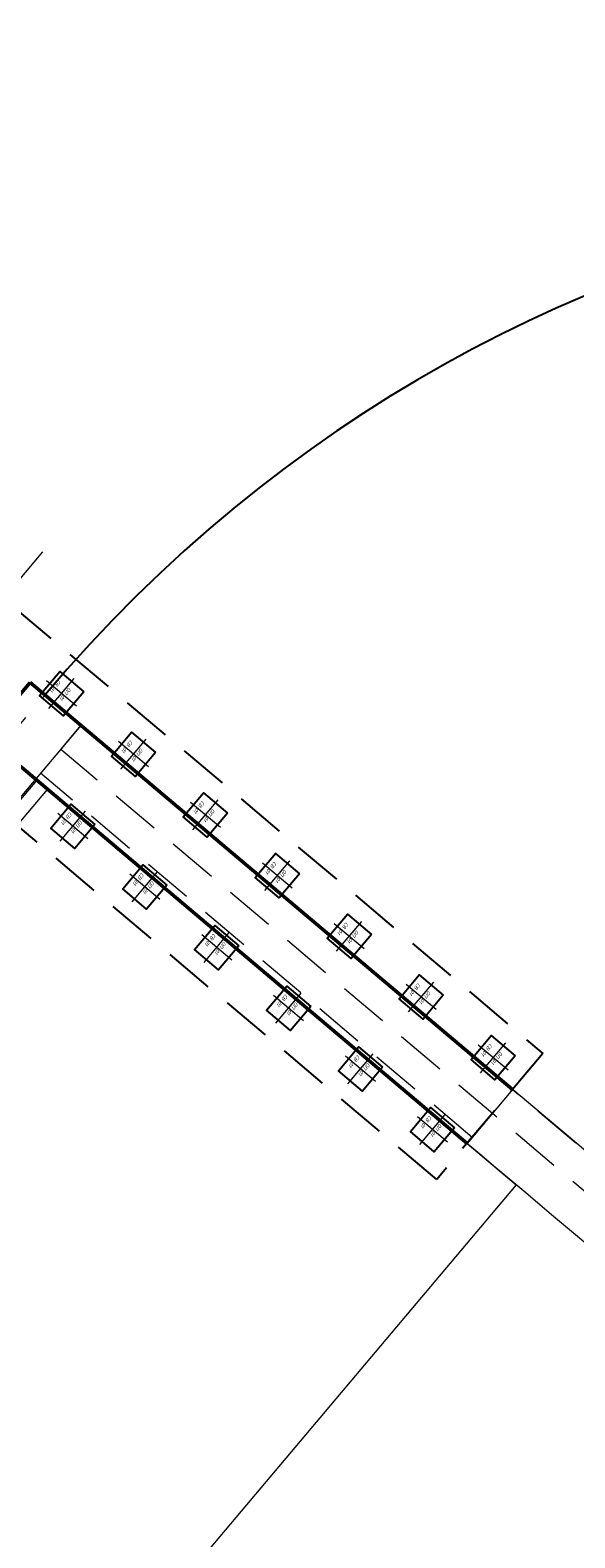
# Model space of a CAD drawing. Header units: metres. Extents: x 1285860 to 1560489, y -721344 to 834863.
# Tile 53 of 215: x 1319217.55 to 1319224.5, y 784442.72 to 784461.95. Entities that reach past the tile are written whole.
import ezdxf
from ezdxf.enums import TextEntityAlignment as Align

# ---------------------------------------------------------------- set-up
doc = ezdxf.new("R2010")
doc.units = ezdxf.units.M
doc.header["$LTSCALE"] = 0.2
doc.linetypes.add('DASHDOT2', pattern=[12.7, 6.35, -3.175, 0, -3.175])
doc.linetypes.add('HIDDEN2', pattern=[4.7625, 3.175, -1.5875])
doc.layers.get('0').update_dxf_attribs({"lineweight": 35})
for name, color, linetype in [('!OIS-G-svai', 55, 'Continuous'), ('!OIS-K-punktir', 50, 'HIDDEN2'), ('!OIS-K-zalivka-252', 252, 'Continuous')]:
    doc.layers.add(name, color=color, linetype=linetype)
for name, color, linetype, lineweight in [('!OIS-G-svai-osi', 30, 'DASHDOT2', 18), ('!OIS-K-osi', 30, 'DASHDOT2', 18), ('!OIS-K-razm', 10, 'Continuous', 20), ('!OIS-K-s0.5', 50, 'Continuous', 35), ('!OIS-K-s1', 90, 'Continuous', 50)]:
    doc.layers.add(name, color=color, linetype=linetype, lineweight=lineweight)
doc.layers.add('!OIS-K-construct', color=125, linetype='Continuous', plot=False)
doc.styles.add('OIS_Ann', font='simplex.shx', dxfattribs={"width": 0.85, "oblique": 15, "height": 2.5})

# ---------------------------------------------------------------- blocks, each defined once
blk = doc.blocks.new('*U384')
at = {"layer": '!OIS-G-svai-osi'}
for p, q in [((0, 0.25), (0, -0.25)), ((0.25, 0), (-0.25, 0))]:
    blk.add_line(p, q, dxfattribs=at)
blk.add_lwpolyline([(-0.2, 0.2), (0.2, 0.2), (0.2, -0.2), (-0.2, -0.2)], close=True)
at = {"layer": '!OIS-K-construct', "style": 'OIS_Ann', "oblique": 15, "width": 0.85}
blk.add_text('ОП ', height=0.05, dxfattribs=at).set_placement((0, 0), align=Align.BOTTOM_RIGHT)
blk.add_text('СВ ', height=0.05, dxfattribs=at).set_placement((0, -0.1), align=Align.TOP_RIGHT)
blk.add_attdef('ОП_N', text='', height=0.05, dxfattribs=at).set_placement((0, 0), align=Align.BOTTOM_LEFT)
blk.add_attdef('СВ_N', text='', height=0.05, dxfattribs=at).set_placement((0, -0.1), align=Align.TOP_LEFT)
blk = doc.blocks.new('*U385')
at = {"layer": '!OIS-G-svai-osi'}
for p, q in [((0, 0.25), (0, -0.25)), ((0.25, 0), (-0.25, 0))]:
    blk.add_line(p, q, dxfattribs=at)
blk.add_lwpolyline([(-0.2, 0.2), (0.2, 0.2), (0.2, -0.2), (-0.2, -0.2)], close=True)
at = {"layer": '!OIS-K-construct', "style": 'OIS_Ann', "oblique": 15, "width": 0.85}
blk.add_text('ОП ', height=0.05, dxfattribs=at).set_placement((0, 0), align=Align.BOTTOM_RIGHT)
blk.add_text('СВ ', height=0.05, dxfattribs=at).set_placement((0, -0.1), align=Align.TOP_RIGHT)
blk.add_attdef('ОП_N', text='', height=0.05, dxfattribs=at).set_placement((0, 0), align=Align.BOTTOM_LEFT)
blk.add_attdef('СВ_N', text='', height=0.05, dxfattribs=at).set_placement((0, -0.1), align=Align.TOP_LEFT)
blk = doc.blocks.new('*U391')
at = {"layer": '!OIS-G-svai-osi'}
for p, q in [((0, 0.25), (0, -0.25)), ((0.25, 0), (-0.25, 0))]:
    blk.add_line(p, q, dxfattribs=at)
blk.add_lwpolyline([(-0.2, 0.2), (0.2, 0.2), (0.2, -0.2), (-0.2, -0.2)], close=True)
at = {"layer": '!OIS-K-construct', "style": 'OIS_Ann', "oblique": 15, "width": 0.85}
blk.add_text('ОП ', height=0.05, dxfattribs=at).set_placement((0, 0), align=Align.BOTTOM_RIGHT)
blk.add_text('СВ ', height=0.05, dxfattribs=at).set_placement((0, -0.1), align=Align.TOP_RIGHT)
blk.add_attdef('ОП_N', text='', height=0.05, dxfattribs=at).set_placement((0, 0), align=Align.BOTTOM_LEFT)
blk.add_attdef('СВ_N', text='', height=0.05, dxfattribs=at).set_placement((0, -0.1), align=Align.TOP_LEFT)
blk = doc.blocks.new('*U386')
at = {"layer": '!OIS-G-svai-osi'}
for p, q in [((0, 0.25), (0, -0.25)), ((0.25, 0), (-0.25, 0))]:
    blk.add_line(p, q, dxfattribs=at)
blk.add_lwpolyline([(-0.2, 0.2), (0.2, 0.2), (0.2, -0.2), (-0.2, -0.2)], close=True)
at = {"layer": '!OIS-K-construct', "style": 'OIS_Ann', "oblique": 15, "width": 0.85}
blk.add_text('ОП ', height=0.05, dxfattribs=at).set_placement((0, 0), align=Align.BOTTOM_RIGHT)
blk.add_text('СВ ', height=0.05, dxfattribs=at).set_placement((0, -0.1), align=Align.TOP_RIGHT)
blk.add_attdef('ОП_N', text='', height=0.05, dxfattribs=at).set_placement((0, 0), align=Align.BOTTOM_LEFT)
blk.add_attdef('СВ_N', text='', height=0.05, dxfattribs=at).set_placement((0, -0.1), align=Align.TOP_LEFT)
blk = doc.blocks.new('*U417')
at = {"layer": '!OIS-G-svai-osi'}
for p, q in [((0, 0.25), (0, -0.25)), ((0.25, 0), (-0.25, 0))]:
    blk.add_line(p, q, dxfattribs=at)
blk.add_lwpolyline([(-0.2, 0.2), (0.2, 0.2), (0.2, -0.2), (-0.2, -0.2)], close=True)
at = {"layer": '!OIS-K-construct', "style": 'OIS_Ann', "oblique": 15, "width": 0.85}
blk.add_text('ОП ', height=0.05, dxfattribs=at).set_placement((0, 0), align=Align.BOTTOM_RIGHT)
blk.add_text('СВ ', height=0.05, dxfattribs=at).set_placement((0, -0.1), align=Align.TOP_RIGHT)
blk.add_attdef('ОП_N', text='', height=0.05, dxfattribs=at).set_placement((0, 0), align=Align.BOTTOM_LEFT)
blk.add_attdef('СВ_N', text='', height=0.05, dxfattribs=at).set_placement((0, -0.1), align=Align.TOP_LEFT)
blk = doc.blocks.new('*U418')
at = {"layer": '!OIS-G-svai-osi'}
for p, q in [((0, 0.25), (0, -0.25)), ((0.25, 0), (-0.25, 0))]:
    blk.add_line(p, q, dxfattribs=at)
blk.add_lwpolyline([(-0.2, 0.2), (0.2, 0.2), (0.2, -0.2), (-0.2, -0.2)], close=True)
at = {"layer": '!OIS-K-construct', "style": 'OIS_Ann', "oblique": 15, "width": 0.85}
blk.add_text('ОП ', height=0.05, dxfattribs=at).set_placement((0, 0), align=Align.BOTTOM_RIGHT)
blk.add_text('СВ ', height=0.05, dxfattribs=at).set_placement((0, -0.1), align=Align.TOP_RIGHT)
blk.add_attdef('ОП_N', text='', height=0.05, dxfattribs=at).set_placement((0, 0), align=Align.BOTTOM_LEFT)
blk.add_attdef('СВ_N', text='', height=0.05, dxfattribs=at).set_placement((0, -0.1), align=Align.TOP_LEFT)
blk = doc.blocks.new('*U413')
at = {"layer": '!OIS-G-svai-osi'}
for p, q in [((0, 0.25), (0, -0.25)), ((0.25, 0), (-0.25, 0))]:
    blk.add_line(p, q, dxfattribs=at)
blk.add_lwpolyline([(-0.2, 0.2), (0.2, 0.2), (0.2, -0.2), (-0.2, -0.2)], close=True)
at = {"layer": '!OIS-K-construct', "style": 'OIS_Ann', "oblique": 15, "width": 0.85}
blk.add_text('ОП ', height=0.05, dxfattribs=at).set_placement((0, 0), align=Align.BOTTOM_RIGHT)
blk.add_text('СВ ', height=0.05, dxfattribs=at).set_placement((0, -0.1), align=Align.TOP_RIGHT)
blk.add_attdef('ОП_N', text='', height=0.05, dxfattribs=at).set_placement((0, 0), align=Align.BOTTOM_LEFT)
blk.add_attdef('СВ_N', text='', height=0.05, dxfattribs=at).set_placement((0, -0.1), align=Align.TOP_LEFT)
blk = doc.blocks.new('*U414')
at = {"layer": '!OIS-G-svai-osi'}
for p, q in [((0, 0.25), (0, -0.25)), ((0.25, 0), (-0.25, 0))]:
    blk.add_line(p, q, dxfattribs=at)
blk.add_lwpolyline([(-0.2, 0.2), (0.2, 0.2), (0.2, -0.2), (-0.2, -0.2)], close=True)
at = {"layer": '!OIS-K-construct', "style": 'OIS_Ann', "oblique": 15, "width": 0.85}
blk.add_text('ОП ', height=0.05, dxfattribs=at).set_placement((0, 0), align=Align.BOTTOM_RIGHT)
blk.add_text('СВ ', height=0.05, dxfattribs=at).set_placement((0, -0.1), align=Align.TOP_RIGHT)
blk.add_attdef('ОП_N', text='', height=0.05, dxfattribs=at).set_placement((0, 0), align=Align.BOTTOM_LEFT)
blk.add_attdef('СВ_N', text='', height=0.05, dxfattribs=at).set_placement((0, -0.1), align=Align.TOP_LEFT)
blk = doc.blocks.new('*U415')
at = {"layer": '!OIS-G-svai-osi'}
for p, q in [((0, 0.25), (0, -0.25)), ((0.25, 0), (-0.25, 0))]:
    blk.add_line(p, q, dxfattribs=at)
blk.add_lwpolyline([(-0.2, 0.2), (0.2, 0.2), (0.2, -0.2), (-0.2, -0.2)], close=True)
at = {"layer": '!OIS-K-construct', "style": 'OIS_Ann', "oblique": 15, "width": 0.85}
blk.add_text('ОП ', height=0.05, dxfattribs=at).set_placement((0, 0), align=Align.BOTTOM_RIGHT)
blk.add_text('СВ ', height=0.05, dxfattribs=at).set_placement((0, -0.1), align=Align.TOP_RIGHT)
blk.add_attdef('ОП_N', text='', height=0.05, dxfattribs=at).set_placement((0, 0), align=Align.BOTTOM_LEFT)
blk.add_attdef('СВ_N', text='', height=0.05, dxfattribs=at).set_placement((0, -0.1), align=Align.TOP_LEFT)
blk = doc.blocks.new('*U425')
at = {"layer": '!OIS-G-svai-osi'}
for p, q in [((0, 0.25), (0, -0.25)), ((0.25, 0), (-0.25, 0))]:
    blk.add_line(p, q, dxfattribs=at)
blk.add_lwpolyline([(-0.2, 0.2), (0.2, 0.2), (0.2, -0.2), (-0.2, -0.2)], close=True)
at = {"layer": '!OIS-K-construct', "style": 'OIS_Ann', "oblique": 15, "width": 0.85}
blk.add_text('ОП ', height=0.05, dxfattribs=at).set_placement((0, 0), align=Align.BOTTOM_RIGHT)
blk.add_text('СВ ', height=0.05, dxfattribs=at).set_placement((0, -0.1), align=Align.TOP_RIGHT)
blk.add_attdef('ОП_N', text='', height=0.05, dxfattribs=at).set_placement((0, 0), align=Align.BOTTOM_LEFT)
blk.add_attdef('СВ_N', text='', height=0.05, dxfattribs=at).set_placement((0, -0.1), align=Align.TOP_LEFT)
blk = doc.blocks.new('*U426')
at = {"layer": '!OIS-G-svai-osi'}
for p, q in [((0, 0.25), (0, -0.25)), ((0.25, 0), (-0.25, 0))]:
    blk.add_line(p, q, dxfattribs=at)
blk.add_lwpolyline([(-0.2, 0.2), (0.2, 0.2), (0.2, -0.2), (-0.2, -0.2)], close=True)
at = {"layer": '!OIS-K-construct', "style": 'OIS_Ann', "oblique": 15, "width": 0.85}
blk.add_text('ОП ', height=0.05, dxfattribs=at).set_placement((0, 0), align=Align.BOTTOM_RIGHT)
blk.add_text('СВ ', height=0.05, dxfattribs=at).set_placement((0, -0.1), align=Align.TOP_RIGHT)
blk.add_attdef('ОП_N', text='', height=0.05, dxfattribs=at).set_placement((0, 0), align=Align.BOTTOM_LEFT)
blk.add_attdef('СВ_N', text='', height=0.05, dxfattribs=at).set_placement((0, -0.1), align=Align.TOP_LEFT)
blk = doc.blocks.new('*U422')
at = {"layer": '!OIS-G-svai-osi'}
for p, q in [((0, 0.25), (0, -0.25)), ((0.25, 0), (-0.25, 0))]:
    blk.add_line(p, q, dxfattribs=at)
blk.add_lwpolyline([(-0.2, 0.2), (0.2, 0.2), (0.2, -0.2), (-0.2, -0.2)], close=True)
at = {"layer": '!OIS-K-construct', "style": 'OIS_Ann', "oblique": 15, "width": 0.85}
blk.add_text('ОП ', height=0.05, dxfattribs=at).set_placement((0, 0), align=Align.BOTTOM_RIGHT)
blk.add_text('СВ ', height=0.05, dxfattribs=at).set_placement((0, -0.1), align=Align.TOP_RIGHT)
blk.add_attdef('ОП_N', text='', height=0.05, dxfattribs=at).set_placement((0, 0), align=Align.BOTTOM_LEFT)
blk.add_attdef('СВ_N', text='', height=0.05, dxfattribs=at).set_placement((0, -0.1), align=Align.TOP_LEFT)
blk = doc.blocks.new('*U423')
at = {"layer": '!OIS-G-svai-osi'}
for p, q in [((0, 0.25), (0, -0.25)), ((0.25, 0), (-0.25, 0))]:
    blk.add_line(p, q, dxfattribs=at)
blk.add_lwpolyline([(-0.2, 0.2), (0.2, 0.2), (0.2, -0.2), (-0.2, -0.2)], close=True)
at = {"layer": '!OIS-K-construct', "style": 'OIS_Ann', "oblique": 15, "width": 0.85}
blk.add_text('ОП ', height=0.05, dxfattribs=at).set_placement((0, 0), align=Align.BOTTOM_RIGHT)
blk.add_text('СВ ', height=0.05, dxfattribs=at).set_placement((0, -0.1), align=Align.TOP_RIGHT)
blk.add_attdef('ОП_N', text='', height=0.05, dxfattribs=at).set_placement((0, 0), align=Align.BOTTOM_LEFT)
blk.add_attdef('СВ_N', text='', height=0.05, dxfattribs=at).set_placement((0, -0.1), align=Align.TOP_LEFT)
blk = doc.blocks.new('26prs')
at = {"layer": '!OIS-K-punktir'}
blk.add_lwpolyline([(-8.375, 9), (-6.275, 9), (-6.275, 1.8), (6.025, 1.8), (6.025, 9), (8.125, 9), (8.125, -2.7), (-8.375, -2.7)], close=True, dxfattribs=at)
at = {"layer": '!OIS-K-razm'}
blk.add_lwpolyline([(6.625, 1.82), (-6.875, 1.82), (-6.875, 9.82), (6.625, 9.82)], close=True, dxfattribs=at)
at = {"layer": '!OIS-K-razm', "color": 90}
for points in [[(-7.775, 9), (-6.875, 9)], [(6.625, 1.8), (6.625, 2), (-6.875, 2), (-6.875, 1.8)], [(-7.775, 1.8), (7.525, 1.8)]]:
    blk.add_lwpolyline(points, dxfattribs=at)
at = {"layer": '!OIS-K-s0.5', "color": 10, "linetype": 'HIDDEN2', "lineweight": 0}
for points in [[(-6.975, 9), (-6.975, 1.8)], [(7.525, 1.2), (-7.775, 1.2)]]:
    blk.add_lwpolyline(points, dxfattribs=at)
at = {"layer": '!OIS-K-s1'}
for points in [[(-7.775, 9), (-7.775, 0.955)], [(-6.875, 9), (-6.875, 0.955)], [(-7.775, 0.955), (7.525, 0.955)]]:
    blk.add_lwpolyline(points, dxfattribs=at)
at = {"layer": '!OIS-G-svai'}
for name, p in [('*U384', (-7.925, 8.55)), ('*U385', (-6.725, 8.55)), ('*U391', (-7.925, 7.35)), ('*U386', (-6.725, 7.35)), ('*U415', (-7.925, 6.15)), ('*U423', (-6.725, 6.15)), ('*U414', (-7.925, 4.95)), ('*U422', (-6.725, 4.95)), ('*U413', (-7.925, 3.75)), ('*U426', (-6.725, 3.75)), ('*U418', (-7.925, 2.55)), ('*U425', (-6.725, 2.55)), ('*U417', (-7.925, 1.35))]:
    blk.add_blockref(name, p, dxfattribs=at).add_auto_attribs({'ОП_N': '01', 'СВ_N': '01'})

msp = doc.modelspace()

# ---------------------------------------------------------------- linework, layer by layer
at = {"layer": '!OIS-K-osi'}
msp.add_lwpolyline([(1319217.7082, 784455.2926), (1319206.232, 784441.686)], dxfattribs=at)
at = {"layer": '!OIS-K-razm', "color": 90}
msp.add_open_spline([(1319229.5837, 784443.4776), (1319228.3409, 784444.5258), (1319225.103, 784447.2567), (1319221.3076, 784450.4579), (1319218.7551, 784452.6108), (1319218.1976, 784453.081)], degree=3, knots=[-14.9052057, -14.9052057, -14.9052057, -14.9052057, -10.0277103, -2.1978497, -0.01, -0.01, -0.01, -0.01], dxfattribs=at)
msp.add_open_spline([(1319229.0034, 784442.7896), (1319225.2081, 784445.9907), (1319221.4127, 784449.1919), (1319217.6174, 784452.393)], degree=3, dxfattribs=at)
at = {"layer": '!OIS-K-s0.5', "color": 10, "linetype": 'HIDDEN2', "lineweight": 0}
msp.add_lwpolyline([(1319229.3258, 784443.1718), (1319217.9397, 784452.7752), (1319218.1976, 784453.081), (1319229.5837, 784443.4776)], close=True, dxfattribs=at)
at = {"layer": '!OIS-K-zalivka-252'}
msp.add_ellipse((1319229.1469, 784443.846), major_axis=(-10.8192, -12.7671), ratio=0.8917829, start_param=-3.1387039, end_param=-1.5689196, dxfattribs=at)

# ---------------------------------------------------------------- block references
at = {"layer": '!OIS-K-razm', "rotation": 229.854595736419}
msp.add_blockref('26prs', (1319211.8089, 784448.2982), dxfattribs=at)

doc.saveas('drawing.dxf')
